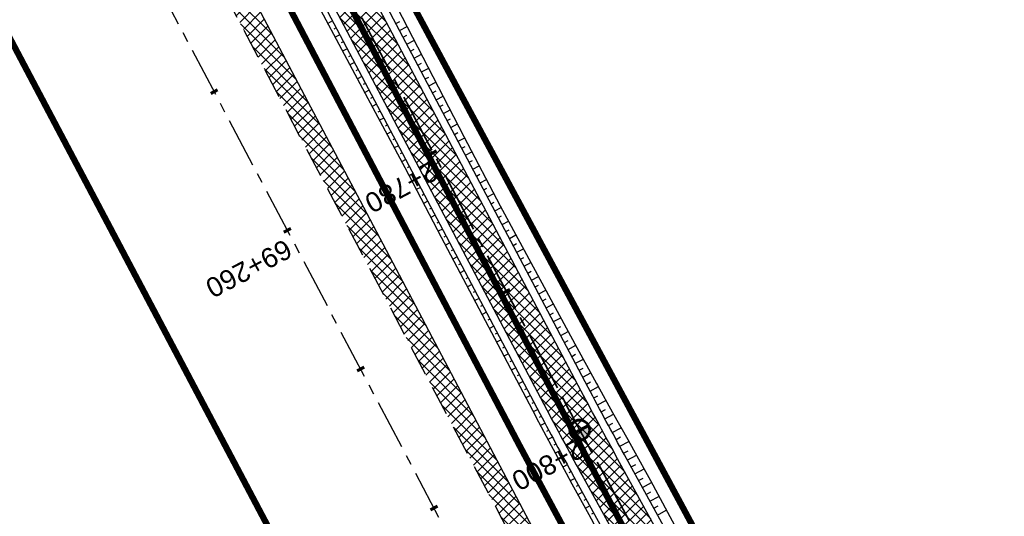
# Model space of a CAD drawing. Header units: metres. Extents: x 7529682 to 7533751, y 5721195 to 5727842.
# Tile 63 of 179: x 7530986 to 7531049, y 5725321 to 5725352. Entities that reach past the tile are written whole.
import ezdxf

# ---------------------------------------------------------------- set-up
doc = ezdxf.new("R2010")
doc.units = ezdxf.units.M
for name, pattern in [('817-dzialki-09-05-04$0$HIDDEN', [0.375, 0.25, -0.125]), ('ACAD_ISO05W100', [33, 24, -3, 0, -3, 0, -3]), ('CENTER', [50.8, 31.75, -6.35, 6.35, -6.35]), ('CENTER2', [28.575, 19.05, -3.175, 3.175, -3.175]), ('HIDDEN', [9.525, 6.35, -3.175])]:
    doc.linetypes.add(name, pattern=pattern)
for name, color, linetype in [('C-DROGI-SYTUACJA', 7, 'Continuous'), ('C-DROGI-SYTUACJA-ETYKIETY', 7, 'Continuous'), ('D-hatch-pobocza', 131, 'Continuous'), ('D-pobocza', 60, 'Continuous'), ('D-rowy', 160, 'Continuous'), ('D-skarpa', 2, 'Continuous'), ('D-skarpa-kreskowanie', 2, 'Continuous')]:
    doc.layers.add(name, color=color, linetype=linetype)
for name, color, linetype, lineweight, true_color in [('D-ewidencja-numery', 7, 'Continuous', 50, 0x40ff00), ('D-hatch-ciag-pieszo-rowerowy', 7, 'Continuous', 13, 0xff9f80), ('D-LR-etap-III', 7, '817-dzialki-09-05-04$0$HIDDEN', 50, 0x00008f)]:
    doc.layers.add(name, color=color, linetype=linetype, lineweight=lineweight, true_color=true_color)
for name, color, linetype, lineweight in [('D-krawędzie', 3, 'Continuous', 30), ('D-obrzeża', 2, 'Continuous', 30), ('D-oś', 10, 'CENTER', 30), ('D-pas-drogowy', 7, 'ACAD_ISO05W100', 50)]:
    doc.layers.add(name, color=color, linetype=linetype, lineweight=lineweight)
doc.layers.add('poprzeczki', color=7, linetype='Continuous', true_color=0x0000c7)
doc.styles.get("Standard").update_dxf_attribs({"font": 'arial.ttf'})
pattern_1 = [(45, (0, 0), (-0.33675960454, 0.33675960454), []), (135, (0, 0), (-0.33675960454, -0.33675960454), [])]

# ---------------------------------------------------------------- blocks, each defined once
blk = doc.blocks.new('AeccTickLine')
at = {"color": 0, "linetype": 'ByBlock', "lineweight": -2}
blk.add_line((0, 1), (0, -1), dxfattribs=at)
blk = doc.blocks.new('kilometraz')
at = {"linetype": 'ByBlock', "lineweight": -2}
blk.add_hatch(color=0, dxfattribs=at).paths.add_polyline_path([(0, -0.28125, 0.41421356), (0.28125, 0, 0.41421356), (0, 0.28125)])
at = {"color": 0, "linetype": 'ByBlock', "lineweight": -2}
blk.add_line((0, 0.28125), (0, -0.28125), dxfattribs=at)
blk.add_circle((0, 0), 0.28125, dxfattribs=at)

msp = doc.modelspace()

# ---------------------------------------------------------------- hatches: boundary and pattern name
at = {"layer": 'D-hatch-ciag-pieszo-rowerowy'}
h = msp.add_hatch(dxfattribs=at)
h.set_pattern_fill('ANSI37', color=256, scale=0.15, style=0)
h.set_pattern_definition(pattern_1)
h.paths.add_polyline_path([(7531004.677, 5725360.684), (7531003.472, 5725360.289), (7531020.53, 5725328.004, 0.004067), (7531022.845, 5725323.708), (7531032.808, 5725305.571, -0.004228), (7531035.213, 5725301.104), (7531043.691, 5725285.032), (7531044.822, 5725285.569), (7531036.314, 5725301.696, 0.004228), (7531033.909, 5725306.164), (7531023.945, 5725324.301, -0.004067), (7531021.63, 5725328.597)])
h.paths.add_polyline_path([(7531003.472, 5725360.289), (7531002.267, 5725359.893), (7531019.429, 5725327.411, 0.004067), (7531021.744, 5725323.115), (7531031.707, 5725304.978, -0.004228), (7531034.112, 5725300.511), (7531042.561, 5725284.496), (7531043.691, 5725285.032), (7531035.213, 5725301.104, 0.004228), (7531032.808, 5725305.571), (7531022.845, 5725323.708, -0.004067), (7531020.53, 5725328.004)])
at = {"layer": 'D-hatch-pobocza'}
h = msp.add_hatch(dxfattribs=at)
h.set_pattern_fill('ANSI37', color=256, scale=0.15, style=0)
h.set_pattern_definition(pattern_1)
h.paths.add_polyline_path([(7531057.01, 5725246.72), (7531044.19, 5725271.11), (7531030.97, 5725296.42), (7531019.37, 5725318.31), (7531007.54, 5725340.71), (7530994.47, 5725365.47), (7530982.58, 5725387.65), (7530971.81, 5725408.22), (7530959.96, 5725430.76), (7530944.54, 5725460.14), (7530935.92, 5725477.07), (7530923.1, 5725500.31), (7530908, 5725529.49), (7530889.658, 5725563.375), (7530889.586, 5725561.257), (7530918.172, 5725507.178), (7530950.163, 5725446.305), (7530993.419, 5725364.265), (7531022.766, 5725308.719), (7531053.81, 5725249.872), (7531081.166, 5725197.875), (7531103.902, 5725154.541), (7531128.123, 5725108.448), (7531149.321, 5725068.209), (7531151.44, 5725067.36), (7531152.004, 5725067.286), (7531141.2, 5725086.69), (7531129.87, 5725108.78), (7531118.46, 5725130.11), (7531107.39, 5725151.39), (7531095.36, 5725174.01), (7531083.61, 5725196.49), (7531071.56, 5725218.8)])

# ---------------------------------------------------------------- linework, layer by layer
at = {"layer": 'C-DROGI-SYTUACJA', "color": 10, "linetype": 'CENTER2', "lineweight": 35, "ltscale": 0.2}
msp.add_lwpolyline([(7530894.636, 5725580.102), (7530904.4, 5725561.506, -0.112773), (7530906.681, 5725552.894), (7530906.773, 5725550.234, 0.113466), (7530910.233, 5725537.244), (7530924.386, 5725510.469), (7530956.378, 5725449.593), (7530999.633, 5725367.556), (7531020.53, 5725328.004, 0.004067), (7531022.845, 5725323.708), (7531022.845, 5725323.708), (7531032.808, 5725305.571, -0.004228)], format="xyb", dxfattribs=at)
at = {"layer": 'D-ewidencja-numery', "color": 12, "ltscale": 15, "true_color": 0xc70000}
msp.add_lwpolyline([(7530900.952, 5725579.946), (7530904.81, 5725571.977), (7530903.682, 5725568.566), (7530908.901, 5725558.845), (7530910.252, 5725545.672), (7530912.873, 5725538.646), (7530945.278, 5725478.464), (7530959.692, 5725450.246), (7531002.827, 5725368.192), (7531044.704, 5725290.314), (7531064.099, 5725253.213), (7531083.01, 5725216.678), (7531113.013, 5725158.466), (7531137.364, 5725113.071), (7531150.831, 5725086.712), (7531159.746, 5725076.641), (7531166.31, 5725074.58), (7531172.29, 5725062.58)], dxfattribs=at)
at = {"layer": 'D-krawędzie', "linetype": 'HIDDEN', "ltscale": 0.3, "flags": 128}
msp.add_lwpolyline([(7530572.01, 5726166.06), (7530620.381, 5726072.761), (7530641.555, 5726032.008), (7530660.961, 5725995.07), (7530689.128, 5725941.54), (7530707.336, 5725907.032), (7530725.256, 5725873.093), (7530743.97, 5725837.654), (7530770.527, 5725787.119), (7530787.864, 5725754.267), (7530809.898, 5725712.542), (7530824.739, 5725684.389), (7530840.856, 5725653.693), (7530860.675, 5725616.154), (7530865.283, 5725607.394), (7530878.05, 5725583.08), (7530918.172, 5725507.178), (7530950.163, 5725446.305), (7530993.419, 5725364.265), (7531022.766, 5725308.719), (7531053.81, 5725249.872), (7531081.166, 5725197.875), (7531103.902, 5725154.541), (7531128.123, 5725108.448), (7531149.3, 5725068.25), (7531167.38, 5725033.767), (7531197.165, 5724976.988), (7531228.151, 5724918.034), (7531253.153, 5724870.491), (7531286.796, 5724806.654), (7531306.74, 5724768.665), (7531335.094, 5724714.652), (7531357.319, 5724672.439), (7531373.645, 5724641.454), (7531392.162, 5724605.999), (7531418.48, 5724555.853), (7531439.727, 5724515.582), (7531468.399, 5724461.077), (7531491.782, 5724416.528), (7531531.99, 5724339.833), (7531557.227, 5724291.659), (7531569.852, 5724267.577), (7531591.376, 5724226.548), (7531610.004, 5724191.103), (7531616.883, 5724177.999), (7531629.985, 5724153.025), (7531641.007, 5724132.022), (7531664.906, 5724087.617), (7531677.644, 5724064.786), (7531683.112, 5724054.988), (7531686.753, 5724048.18), (7531695.448, 5724031.697), (7531703.749, 5724015.917), (7531709.214, 5724005.514), (7531719.389, 5723986.147), (7531726.295, 5723973), (7531732.741, 5723960.736), (7531735.13, 5723956.19)], dxfattribs=at)
at = {"layer": 'D-LR-etap-III', "ltscale": 10, "flags": 128}
msp.add_lwpolyline([(7531750.474, 5723895.103, 0.4, 0.4, 0), (7531750.505, 5723895.13, 0.4, 0.4, 0), (7531682.71, 5724022.92, 0.4, 0.4, 0), (7531619.177, 5724147.204, 0.4, 0.4, 0), (7531592.309, 5724198.489, 0.4, 0.4, 0), (7531553.264, 5724272.919, 0.4, 0.4, 0), (7531504.02, 5724366.79, 0.4, 0.4, 0), (7531482.09, 5724407.62, 0.4, 0.4, 0), (7531412.35, 5724541.183, 0.4, 0.4, 0), (7531388.464, 5724586.93, 0.4, 0.4, 0), (7531345.12, 5724669.94, 0.4, 0.4, 0), (7531127.66, 5725081.67, 0.4, 0.4, 0), (7531059.253, 5725211.041, 0.4, 0.4, 0), (7531008.007, 5725307.954, 0.4, 0.4, 0), (7530964.182, 5725390.836, 0.4, 0.4, 0), (7530914.557, 5725484.684, 0.4, 0.4, 0), (7530865.243, 5725577.494, 0.4, 0.4, 0), (7530840.085, 5725624.059, 0.4, 0.4, 0), (7530802.56, 5725694.925, 0.4, 0.4, 0), (7530755.54, 5725787.51, 0.4, 0.4, 0), (7530708.718, 5725876.303, 0.4, 0.4, 0), (7530695.12, 5725902.09, 0.4, 0.4, 0), (7530642.914, 5726001.078, 0.4, 0.4, 0), (7530634.935, 5726016.147, 0.4, 0.4, 0), (7530610.82, 5726061.93, 0.4, 0.4, 0), (7530610.82, 5726061.93, 0.4, 0.4, 0), (7530607.21, 5726063.51, 0.4, 0.4, 0), (7530597.42, 5726080.68, 0.4, 0.4, 0), (7530591.16, 5726088.44, 0.4, 0.4, 0), (7530581.28, 5726107.21, 0.4, 0.4, 0), (7530571.29, 5726130.56, 0.4, 0.4, 0), (7530549.555, 5726171.527, 0.4, 0.4, 0), (7530531.014, 5726206.474, 0.4, 0.4, 0), (7530516.461, 5726236.017, 0.4, 0.4, 0), (7530500.799, 5726266.141, 0.4, 0.4, 0), (7530491.35, 5726283.94, 0.4, 0.4, 0), (7530482.4, 5726303.41, 0.4, 0.4, 0), (7530482.4, 5726303.41, 0.4, 0.4, 0), (7530450.41, 5726357.28, 0.4, 0.4, 0), (7530397.759, 5726458.5, 0.4, 0.4, 0), (7530334.708, 5726583.665, 0.4, 0.4, 0), (7530303.939, 5726645.168, 0.4, 0.4, 0), (7530300.51, 5726651.778, 0.4, 0.4, 0), (7530289.214, 5726671.967, 0.4, 0.4, 0), (7530281.54, 5726685.57, 0.4, 0.4, 0), (7530261.371, 5726724.163, 0.4, 0.4, 0), (7530254.03, 5726738.21, 0.4, 0.4, 0), (7530197.22, 5726845.06, 0.4, 0.4, 0), (7530194.71, 5726849.15, 0.4, 0.4, 0), (7530195.92, 5726850.75, 0.4, 0.4, 0), (7530170.547, 5726892.961, 0.4, 0.4, 0), (7530143.175, 5726945.066, 0.4, 0.4, 0), (7530105.06, 5727018.32, 0.4, 0.4, 0), (7530100.06, 5727027.16, 0.4, 0.4, 0), (7530062.319, 5727099.625, 0.4, 0.4, 0), (7530015.379, 5727189.42, 0.4, 0.4, 0), (7529983.208, 5727250.207, 0.4, 0.4, 0), (7529953.284, 5727306.747, 0.4, 0.4, 0), (7529900.671, 5727406.159, 0.4, 0.4, 0), (7529890.63, 5727425.131, 0.4, 0.4, 0), (7529875.155, 5727454.426, 0.4, 0.4, 0), (7529857.56, 5727487.787, 0.4, 0.4, 0), (7529835.194, 5727530.193, 0.4, 0.4, 0), (7529811.741, 5727574.662, 0.4, 0.4, 0), (7529792.102, 5727611.923, 0.4, 0.4, 0), (7529768.066, 5727657.47, 0.4, 0.4, 0), (7529755.211, 5727682.131, 0.4, 0.4, 0), (7529753.31, 5727681.13, 0.4, 0.4, 0), (7529739.21, 5727707.77, 0.4, 0.4, 0), (7529735.395, 5727711.252, 0.4, 0.4, 0), (7529725.42, 5727730.2, 0.4, 0.4, 0), (7529723.55, 5727729.88, 0.4, 0.4, 0), (7529695.567, 5727782.932, 0.4, 0.4, 0), (7529717.68, 5727794.024, 0.4, 0.4, 0), (7529736.275, 5727758.647, 0.4, 0.4, 0), (7529736.275, 5727758.647, 0.4, 0.4, 0), (7529744.511, 5727750.406, 0.4, 0.4, 0), (7529744.511, 5727750.406, 0.4, 0.4, 0), (7529750.283, 5727738.55, 0.4, 0.4, 0), (7529777.109, 5727687.569, 0.4, 0.4, 0), (7529796.515, 5727651.33, 0.4, 0.4, 0), (7529814.938, 5727616.793, 0.4, 0.4, 0), (7529839.007, 5727572.304, 0.4, 0.4, 0), (7529860.618, 5727532.509, 0.4, 0.4, 0), (7529882.349, 5727491.504, 0.4, 0.4, 0), (7529904.865, 5727449.096, 0.4, 0.4, 0), (7529920.747, 5727418.885, 0.4, 0.4, 0), (7529946.677, 5727368.547, 0.4, 0.4, 0), (7529972.025, 5727320.573, 0.4, 0.4, 0), (7529987.74, 5727290.153, 0.4, 0.4, 0), (7529996.497, 5727273.662, 0.4, 0.4, 0), (7530017.541, 5727234.203, 0.4, 0.4, 0), (7530033.054, 5727204.864, 0.4, 0.4, 0), (7530051.623, 5727170.223, 0.4, 0.4, 0), (7530069.277, 5727137.016, 0.4, 0.4, 0), (7530089.385, 5727097.534, 0.4, 0.4, 0), (7530109.713, 5727060.747, 0.4, 0.4, 0), (7530136.77, 5727011.64, 0.4, 0.4, 0), (7530162.447, 5726962.744, 0.4, 0.4, 0), (7530187.674, 5726916.992, 0.4, 0.4, 0), (7530207.821, 5726879.335, 0.4, 0.4, 0), (7530230.626, 5726834.519, 0.4, 0.4, 0), (7530262.288, 5726776.618, 0.4, 0.4, 0), (7530277.51, 5726760.213, 0.4, 0.4, 0), (7530286.037, 5726744.107, 0.4, 0.4, 0), (7530288.097, 5726735.884, 0.4, 0.4, 0), (7530290.394, 5726725.047, 0.4, 0.4, 0), (7530296.177, 5726713.583, 0.4, 0.4, 0), (7530302.726, 5726701.182, 0.4, 0.4, 0), (7530325.685, 5726657.466, 0.4, 0.4, 0), (7530343.244, 5726623.649, 0.4, 0.4, 0), (7530360.23, 5726591.747, 0.4, 0.4, 0), (7530383.209, 5726548.059, 0.4, 0.4, 0), (7530406.018, 5726503.606, 0.4, 0.4, 0), (7530427.465, 5726462.62, 0.4, 0.4, 0), (7530447.928, 5726424.388, 0.4, 0.4, 0), (7530471.127, 5726379.921, 0.4, 0.4, 0), (7530490.501, 5726343.033, 0.4, 0.4, 0), (7530509.499, 5726306.733, 0.4, 0.4, 0), (7530529.89, 5726267.244, 0.4, 0.4, 0), (7530543.852, 5726238.99, 0.4, 0.4, 0), (7530554.809, 5726218.944, 0.4, 0.4, 0), (7530559.027, 5726212.223, 0.4, 0.4, 0), (7530563.061, 5726206.41, 0.4, 0.4, 0), (7530566.934, 5726200.464, 0.4, 0.4, 0), (7530569.771, 5726194.902, 0.4, 0.4, 0), (7530571.473, 5726191.282, 0.4, 0.4, 0), (7530572.839, 5726188.025, 0.4, 0.4, 0), (7530575.295, 5726182.035, 0.4, 0.4, 0), (7530579.737, 5726173.306, 0.4, 0.4, 0), (7530583.3, 5726167.41, 0.4, 0.4, 0), (7530593.4, 5726163.33, 0.4, 0.4, 0), (7530598.618, 5726155.264, 0.4, 0.4, 0), (7530608.258, 5726140.497, 0.4, 0.4, 0), (7530603.27, 5726136.83, 0.4, 0.4, 0), (7530606.53, 5726131.84, 0.4, 0.4, 0), (7530604.239, 5726124.217, 0.4, 0.4, 0), (7530605.847, 5726121.63, 0.4, 0.4, 0), (7530608.972, 5726116.164, 0.4, 0.4, 0), (7530618.114, 5726097.791, 0.4, 0.4, 0), (7530651.213, 5726034.96, 0.4, 0.4, 0), (7530670.244, 5725998.611, 0.4, 0.4, 0), (7530698.075, 5725945.953, 0.4, 0.4, 0), (7530716.506, 5725911.305, 0.4, 0.4, 0), (7530735.223, 5725875.667, 0.4, 0.4, 0), (7530752.504, 5725842.155, 0.4, 0.4, 0), (7530778.311, 5725793.501, 0.4, 0.4, 0), (7530797.5, 5725756.382, 0.4, 0.4, 0), (7530812.519, 5725728.289, 0.4, 0.4, 0), (7530820.039, 5725713.16, 0.4, 0.4, 0), (7530822.422, 5725710.194, 0.4, 0.4, 0), (7530833.155, 5725688.801, 0.4, 0.4, 0), (7530849.629, 5725656.159, 0.4, 0.4, 0), (7530867.983, 5725621.964, 0.4, 0.4, 0), (7530872.63, 5725612.888, 0.4, 0.4, 0), (7530880.354, 5725597.595, 0.4, 0.4, 0), (7530883.839, 5725593.389, 0.4, 0.4, 0), (7530891.782, 5725587.763, 0.4, 0.4, 0), (7530895.039, 5725584.281, 0.4, 0.4, 0), (7530897.034, 5725580.941, 0.4, 0.4, 0), (7530900.952, 5725579.946, 0.4, 0.4, 0), (7530904.81, 5725571.977, 0.4, 0.4, 0), (7530903.682, 5725568.566, 0.4, 0.4, 0), (7530908.901, 5725558.845, 0.4, 0.4, 0), (7530910.252, 5725545.672, 0.4, 0.4, 0), (7530912.873, 5725538.646, 0.4, 0.4, 0), (7530945.278, 5725478.464, 0.4, 0.4, 0), (7530959.692, 5725450.246, 0.4, 0.4, 0), (7531002.827, 5725368.192, 0.4, 0.4, 0), (7531044.704, 5725290.314, 0.4, 0.4, 0), (7531064.099, 5725253.213, 0.4, 0.4, 0), (7531083.01, 5725216.678, 0.4, 0.4, 0), (7531113.013, 5725158.466, 0.4, 0.4, 0), (7531137.364, 5725113.071, 0.4, 0.4, 0), (7531150.831, 5725086.712, 0.4, 0.4, 0), (7531159.746, 5725076.641, 0.4, 0.4, 0), (7531166.31, 5725074.58, 0.4, 0.4, 0), (7531172.29, 5725062.58, 0.4, 0.4, 0), (7531170.59, 5725055.606, 0.4, 0.4, 0), (7531173.733, 5725044.081, 0.4, 0.4, 0), (7531215.342, 5724964.86, 0.4, 0.4, 0), (7531238.054, 5724921.685, 0.4, 0.4, 0), (7531262.39, 5724875.283, 0.4, 0.4, 0), (7531295.587, 5724811.266, 0.4, 0.4, 0), (7531348.488, 5724712.363, 0.4, 0.4, 0), (7531363.741, 5724682.684, 0.4, 0.4, 0), (7531366.987, 5724675.865, 0.4, 0.4, 0), (7531382.541, 5724646.111, 0.4, 0.4, 0), (7531401.299, 5724610.875, 0.4, 0.4, 0), (7531428.965, 5724558.862, 0.4, 0.4, 0), (7531449.111, 5724520.398, 0.4, 0.4, 0), (7531477.293, 5724465.831, 0.4, 0.4, 0), (7531500.996, 5724421.113, 0.4, 0.4, 0), (7531512.122, 5724400.549, 0.4, 0.4, 0), (7531513.782, 5724396.757, 0.4, 0.4, 0), (7531526.32, 5724379.39, 0.4, 0.4, 0), (7531566.784, 5724302.736, 0.4, 0.4, 0), (7531612.277, 5724225.61, 0.4, 0.4, 0), (7531620.493, 5724210.548, 0.4, 0.4, 0), (7531631.578, 5724196.258, 0.4, 0.4, 0), (7531653.484, 5724152.434, 0.4, 0.4, 0), (7531661.151, 5724128.494, 0.4, 0.4, 0), (7531673.881, 5724101.186, 0.4, 0.4, 0), (7531684.691, 5724081.184, 0.4, 0.4, 0), (7531699.212, 5724051.17, 0.4, 0.4, 0), (7531704.034, 5724040.584, 0.4, 0.4, 0), (7531704.034, 5724040.584, 0.4, 0.4, 0), (7531703.913, 5724037.17, 0.4, 0.4, 0), (7531736.42, 5723969.232, 0.4, 0.4, 0), (7531738.285, 5723967.699, 0.4, 0.4, 0), (7531742.181, 5723962.346, 0.4, 0.4, 0), (7531744.286, 5723958.616, 0.4, 0.4, 0), (7531755.393, 5723944.193, 0.4, 0.4, 0), (7531758.69, 5723936.76, 0.4, 0.4, 0), (7531780.08, 5723929.25, 0.4, 0.4, 0), (7531792.612, 5723906.338, 0.4, 0.4, 0), (7531792.612, 5723906.338, 0.4, 0.4, 0), (7531756.962, 5723883.055, 0.4, 0.4, 0), (7531750.46, 5723895.13, 0.4, 0.4, 0), (7531750.46, 5723895.13, 0, 0, 0)], format="xyseb", dxfattribs=at)
at = {"layer": 'D-obrzeża'}
for points in [[(7531033.909, 5725306.164), (7531023.945, 5725324.301, -0.004067), (7531021.63, 5725328.597), (7531000.738, 5725368.139), (7530957.484, 5725450.176), (7530925.491, 5725511.052), (7530911.472, 5725537.574, -0.113466), (7530908.012, 5725550.564), (7530907.843, 5725555.506, 0.112773), (7530906.702, 5725559.812), (7530903.597, 5725565.724, -0.119345), (7530903.024, 5725568.007), (7530902.99, 5725572.112)], [(7530898.537, 5725569.984), (7530903.161, 5725561.178, -0.112773), (7530905.442, 5725552.566), (7530905.533, 5725549.904, 0.113466), (7530908.993, 5725536.913), (7530923.28, 5725509.886), (7530955.272, 5725449.011), (7530998.527, 5725366.973), (7531019.429, 5725327.411, 0.004067), (7531021.744, 5725323.115), (7531031.707, 5725304.978, -0.004228)]]:
    msp.add_lwpolyline(points, format="xyb", dxfattribs=at)
at = {"layer": 'D-oś', "ltscale": 0.1}
msp.add_lwpolyline([(7531164.28, 5725032.142), (7531146.202, 5725066.622), (7531125.026, 5725106.818), (7531100.803, 5725152.914), (7531078.067, 5725196.247), (7531050.713, 5725248.241), (7531019.672, 5725307.084), (7530990.323, 5725362.632), (7530947.066, 5725444.675), (7530915.075, 5725505.546), (7530874.954, 5725581.449)], dxfattribs=at)
at = {"layer": 'D-pas-drogowy', "ltscale": 0.2, "flags": 128}
msp.add_lwpolyline([(7531633.019, 5724182.834, 0.4, 0.4, 0), (7531617.559, 5724211.608, 0.4, 0.4, 0), (7531566.784, 5724302.736, 0.4, 0.4, 0), (7531538.419, 5724356.47, 0.4, 0.4, 0), (7531526.32, 5724379.39, 0.4, 0.4, 0), (7531516.102, 5724393.607, 0.4, 0.4, 0.001485), (7531513.78, 5724396.838, 0.4, 0.4, 0), (7531501.87, 5724413.41, 0.4, 0.4, 0), (7531474.926, 5724464.508, 0.4, 0.4, 0), (7531446.2, 5724518.992, 0.4, 0.4, 0), (7531424.962, 5724559.262, 0.4, 0.4, 0), (7531398.444, 5724609.566, 0.4, 0.4, 0), (7531379.647, 5724645.216, 0.4, 0.4, 0), (7531365.23, 5724672.56, 0.4, 0.4, 0), (7531341.306, 5724717.915, 0.4, 0.4, 0), (7531312.9, 5724771.789, 0.4, 0.4, 0), (7531292.591, 5724810.307, 0.4, 0.4, 0), (7531259.392, 5724873.271, 0.4, 0.4, 0), (7531233.74, 5724921.923, 0.4, 0.4, 0), (7531203.073, 5724980.092, 0.4, 0.4, 0), (7531173.471, 5725036.225, 0.4, 0.4, 0), (7531168.27, 5725046.09, 0.4, 0.4, 0), (7531172.29, 5725062.58, 0.4, 0.4, 0), (7531166.31, 5725074.58, 0.4, 0.4, 0), (7531150.32, 5725079.6, 0.4, 0.4, 0), (7531141.5, 5725096.43, 0.4, 0.4, 0), (7531109.312, 5725157.814, 0.4, 0.4, 0), (7531086.641, 5725201.048, 0.4, 0.4, 0), (7531059.198, 5725253.384, 0.4, 0.4, 0), (7531028.207, 5725312.489, 0.4, 0.4, 0), (7530999.105, 5725367.99, 0.4, 0.4, 0), (7530956.248, 5725449.725, 0.4, 0.4, 0), (7530924.398, 5725510.464, 0.4, 0.4, 0), (7530897.51, 5725561.74, 0.4, 0.4, 0), (7530894.46, 5725566.14, 0.4, 0.4, 0), (7530892.16, 5725570.49, 0.4, 0.4, 0), (7530869.363, 5725613.307, 0.4, 0.4, 0), (7530861.694, 5725627.705, 0.4, 0.4, 0), (7530852.74, 5725644.52, 0.4, 0.4, 0), (7530831.51, 5725684.2, 0.4, 0.4, 0), (7530811.13, 5725722.52, 0.4, 0.4, 0), (7530792.348, 5725757.941, 0.4, 0.4, 0), (7530768.03, 5725803.8, 0.4, 0.4, 0), (7530748.769, 5725840.179, 0.4, 0.4, 0), (7530727.7, 5725879.97, 0.4, 0.4, 0), (7530712.098, 5725909.545, 0.4, 0.4, 0), (7530693.644, 5725944.645, 0.4, 0.4, 0), (7530665.702, 5725997.539, 0.4, 0.4, 0), (7530641.76, 5726042.88, 0.4, 0.4, 0), (7530616.5, 5726091.48, 0.4, 0.4, 0), (7530604.628, 5726114.32, 0.4, 0.4, -0.007763), (7530602.5, 5726118.43, 0.4, 0.4, 0), (7530603.992, 5726123.395, 0.4, 0.4, 0), (7530606.53, 5726131.84, 0.4, 0.4, 0), (7530603.27, 5726136.83, 0.4, 0.4, 0), (7530593.776, 5726151.369, 0.4, 0.4, 0), (7530590.203, 5726156.84, 0.4, 0.4, 0), (7530583.3, 5726167.41, 0.4, 0.4, 0), (7530580.578, 5726170.428, 0.4, 0.4, 0), (7530575.85, 5726175.67, 0.4, 0.4, 0), (7530569.01, 5726186.66, 0.4, 0.4, 0), (7530562.555, 5726199.189, 0.4, 0.4, 0), (7530555.67, 5726211.39, 0.4, 0.4, 0), (7530548.29, 5726224.23, 0.4, 0.4, 0), (7530540.58, 5726237.71, 0.4, 0.4, 0), (7530532.68, 5726252.65, 0.4, 0.4, 0), (7530524.06, 5726269.35, 0.4, 0.4, 0), (7530502.82, 5726309.91, 0.4, 0.4, 0), (7530488.83, 5726336.63, 0.4, 0.4, 0), (7530466.03, 5726380.16, 0.4, 0.4, 0), (7530438.47, 5726432.77, 0.4, 0.4, 0), (7530424.53, 5726459.09, 0.4, 0.4, 0), (7530401.63, 5726502.97, 0.4, 0.4, 0), (7530383.38, 5726538.06, 0.4, 0.4, 0), (7530353.97, 5726593.52, 0.4, 0.4, 0), (7530338.47, 5726622.74, 0.4, 0.4, 0), (7530322.01, 5726653.88, 0.4, 0.4, 0), (7530297.54, 5726700.33, 0.4, 0.4, 0), (7530287.38, 5726719.6, 0.4, 0.4, 0), (7530285.95, 5726722.316, 0.4, 0.4, 0), (7530280.26, 5726733.12, 0.4, 0.4, 0), (7530266.73, 5726758.74, 0.4, 0.4, 0), (7530260.42, 5726770.47, 0.4, 0.4, 0), (7530253.25, 5726783.82, 0.4, 0.4, 0), (7530244.95, 5726799.33, 0.4, 0.4, 0), (7530239.39, 5726808.49, 0.4, 0.4, 0), (7530238.29, 5726807.9, 0.4, 0.4, 0), (7530218.11, 5726850.67, 0.4, 0.4, 0), (7530175.907, 5726928.168, 0.4, 0.4, 0), (7530096.68, 5727076.15, 0.4, 0.4, 0), (7530094.68, 5727079.89, 0.4, 0.4, 0), (7530064.597, 5727135.523, 0.4, 0.4, 0), (7530046.731, 5727168.892, 0.4, 0.4, 0), (7530025.803, 5727208.461, 0.4, 0.4, 0), (7530012.847, 5727232.979, 0.4, 0.4, 0), (7529994.15, 5727268.45, 0.4, 0.4, 0), (7529981.671, 5727291.93, 0.4, 0.4, 0), (7529949.89, 5727351.73, 0.4, 0.4, 0), (7529924.75, 5727399.03, 0.4, 0.4, 0), (7529915.516, 5727417.1, 0.4, 0.4, 0), (7529885.83, 5727475.19, 0.4, 0.4, 0), (7529862.56, 5727519.97, 0.4, 0.4, 0), (7529852.985, 5727538.191, 0.4, 0.4, 0), (7529836.513, 5727569.511, 0.4, 0.4, 0), (7529815.369, 5727609.141, 0.4, 0.4, 0), (7529792.795, 5727651.247, 0.4, 0.4, 0), (7529774.199, 5727685.858, 0.4, 0.4, 0), (7529746.966, 5727736.059, 0.4, 0.4, 0), (7529733.92, 5727757.62, 0.4, 0.4, 0), (7529708.607, 5727806.389, 0.4, 0.4, 0), (7529688.492, 5727796.345, 0.4, 0.4, 0), (7529723.55, 5727729.88, 0.4, 0.4, 0), (7529725.42, 5727730.2, 0.4, 0.4, 0), (7529735.38, 5727711.28, 0.4, 0.4, 0), (7529739.21, 5727707.77, 0.4, 0.4, 0), (7529753.31, 5727681.13, 0.4, 0.4, 0), (7529755.178, 5727682.114, 0.4, 0.4, 0), (7529792.102, 5727611.923, 0.4, 0.4, 0), (7529811.741, 5727574.662, 0.4, 0.4, 0), (7529835.194, 5727530.193, 0.4, 0.4, 0), (7529857.56, 5727487.787, 0.4, 0.4, 0), (7529875.155, 5727454.426, 0.4, 0.4, 0), (7529890.63, 5727425.131, 0.4, 0.4, 0), (7529900.671, 5727406.159, 0.4, 0.4, 0), (7529953.284, 5727306.747, 0.4, 0.4, 0), (7529983.208, 5727250.207, 0.4, 0.4, 0), (7530015.379, 5727189.42, 0.4, 0.4, 0), (7530062.319, 5727099.625, 0.4, 0.4, 0), (7530100.06, 5727027.16, 0.4, 0.4, 0), (7530105.06, 5727018.32, 0.4, 0.4, 0), (7530143.175, 5726945.066, 0.4, 0.4, 0), (7530170.547, 5726892.961, 0.4, 0.4, 0), (7530195.92, 5726850.75, 0.4, 0.4, 0), (7530194.71, 5726849.15, 0.4, 0.4, 0), (7530197.22, 5726845.06, 0.4, 0.4, 0), (7530254.03, 5726738.21, 0.4, 0.4, 0), (7530261.371, 5726724.163, 0.4, 0.4, 0), (7530281.54, 5726685.57, 0.4, 0.4, 0), (7530289.214, 5726671.967, 0.4, 0.4, 0), (7530300.51, 5726651.778, 0.4, 0.4, 0), (7530303.939, 5726645.168, 0.4, 0.4, 0), (7530334.708, 5726583.665, 0.4, 0.4, 0), (7530397.759, 5726458.5, 0.4, 0.4, 0), (7530450.41, 5726357.28, 0.4, 0.4, 0), (7530482.4, 5726303.41, 0.4, 0.4, 0), (7530483.688, 5726301.003, 0.4, 0.4, 0), (7530491.35, 5726283.94, 0.4, 0.4, 0), (7530512.67, 5726243.78, 0.4, 0.4, 0), (7530529.43, 5726209.46, 0.4, 0.4, 0), (7530571.29, 5726130.56, 0.4, 0.4, 0), (7530581.28, 5726107.21, 0.4, 0.4, 0), (7530591.16, 5726088.44, 0.4, 0.4, 0), (7530597.42, 5726080.68, 0.4, 0.4, 0), (7530607.21, 5726063.51, 0.4, 0.4, 0), (7530610.82, 5726061.93, 0.4, 0.4, 0), (7530634.935, 5726016.147, 0.4, 0.4, 0), (7530642.914, 5726001.078, 0.4, 0.4, 0), (7530695.12, 5725902.09, 0.4, 0.4, 0), (7530708.718, 5725876.303, 0.4, 0.4, 0), (7530755.54, 5725787.51, 0.4, 0.4, 0), (7530802.56, 5725694.925, 0.4, 0.4, 0), (7530840.085, 5725624.059, 0.4, 0.4, 0), (7530865.243, 5725577.494, 0.4, 0.4, 0), (7530914.557, 5725484.684, 0.4, 0.4, 0), (7530964.182, 5725390.836, 0.4, 0.4, 0), (7531008.007, 5725307.954, 0.4, 0.4, 0), (7531059.253, 5725211.041, 0.4, 0.4, 0), (7531127.66, 5725081.67, 0.4, 0.4, 0), (7531345.12, 5724669.94, 0.4, 0.4, 0), (7531388.464, 5724586.93, 0.4, 0.4, 0), (7531412.35, 5724541.183, 0.4, 0.4, 0), (7531482.09, 5724407.62, 0.4, 0.4, 0), (7531504.02, 5724366.79, 0.4, 0.4, 0), (7531519.374, 5724337.52, 0.4, 0.4, 0), (7531563.749, 5724252.932, 0.4, 0.4, 0), (7531602.175, 5724179.681, 0.4, 0.4, 0), (7531619.177, 5724147.204, 0.4, 0.4, 0), (7531625.038, 5724135.635, 0.4, 0.4, 0), (7531656.796, 5724073.316, 0.4, 0.4, 0), (7531675.12, 5724037.36, 0.4, 0.4, 0), (7531682.71, 5724022.92, 0.4, 0.4, 0), (7531705.565, 5723979.811, 0.4, 0.4, 0), (7531736.606, 5723921.262, 0.4, 0.4, 0), (7531750.46, 5723895.13, 0.4, 0.4, 0), (7531740.77, 5723886.56, 0.4, 0.4, 0), (7531732.86, 5723885, 0.4, 0.4, 0), (7531722.18, 5723887.77, 0.4, 0.4, 0), (7531729.87, 5723862.17, 0.4, 0.4, 0), (7531742.92, 5723861.93, 0.4, 0.4, 0), (7531763.71, 5723859.52, 0.4, 0.4, 0), (7531768.42, 5723854.12, 0.4, 0.4, 0), (7531787.42, 5723817.97, 0.4, 0.4, 0), (7531795.57, 5723809.82, 0.4, 0.4, 0), (7531816.347, 5723819.85, 0.4, 0.4, 0), (7531816.347, 5723819.85, 0.4, 0.4, 0), (7531805.06, 5723843.23, 0.4, 0.4, 0), (7531803.61, 5723886.23, 0.4, 0.4, 0), (7531803.61, 5723886.23, 0.4, 0.4, 0), (7531780.08, 5723929.25, 0.4, 0.4, 0), (7531758.69, 5723936.76, 0.4, 0.4, 0), (7531749.359, 5723946.412, 0.4, 0.4, 0), (7531742.71, 5723953.29, 0.4, 0.4, 0), (7531735.177, 5723967.878, 0.4, 0.4, 0), (7531722.37, 5723992.68, 0.4, 0.4, 0), (7531705.042, 5724030.886, 0.4, 0.4, 0), (7531699.47, 5724043.17, 0.4, 0.4, 0), (7531692.69, 5724058.11, 0.4, 0.4, 0), (7531679.672, 5724084.017, 0.4, 0.4, 0), (7531674.55, 5724094.21, 0.4, 0.4, 0), (7531666.633, 5724114.003, 0.4, 0.4, 0), (7531649, 5724153.82, 0.4, 0.4, 0), (7531641.49, 5724149.34, 0.4, 0.4, 0), (7531626.04, 5724179.34, 0.4, 0.4, 0), (7531633.03, 5724182.84, 0, 0, 0)], format="xyseb", dxfattribs=at)
at = {"layer": 'D-pobocza'}
for points in [[(7530898.085, 5725569.768), (7530902.718, 5725560.945, -0.112773), (7530904.942, 5725552.549), (7530905.038, 5725549.771, 0.113466), (7530908.497, 5725536.781), (7530922.837, 5725509.653), (7530954.83, 5725448.778), (7530998.085, 5725366.74), (7531018.989, 5725327.174, 0.004067), (7531021.304, 5725322.878), (7531031.267, 5725304.741, -0.004228)], [(7531034.349, 5725306.401), (7531024.385, 5725324.538, -0.004067), (7531022.07, 5725328.834), (7531001.18, 5725368.373), (7530957.927, 5725450.408), (7530925.934, 5725511.285), (7530911.968, 5725537.706, -0.113466), (7530908.508, 5725550.696), (7530908.342, 5725555.523, 0.112773), (7530907.145, 5725560.044), (7530903.027, 5725567.886)]]:
    msp.add_lwpolyline(points, format="xyb", dxfattribs=at)
msp.add_lwpolyline([(7531149.321, 5725068.209), (7531151.44, 5725067.36), (7531152.004, 5725067.286), (7531141.2, 5725086.69), (7531129.87, 5725108.78), (7531118.46, 5725130.11), (7531107.39, 5725151.39), (7531095.36, 5725174.01), (7531083.61, 5725196.49), (7531071.56, 5725218.8), (7531057.01, 5725246.72), (7531044.19, 5725271.11), (7531030.97, 5725296.42), (7531019.37, 5725318.31), (7531007.54, 5725340.71), (7530994.47, 5725365.47), (7530982.58, 5725387.65), (7530971.81, 5725408.22), (7530959.96, 5725430.76), (7530944.54, 5725460.14), (7530935.92, 5725477.07), (7530923.1, 5725500.31), (7530908, 5725529.49), (7530889.658, 5725563.375)], dxfattribs=at)
at = {"layer": 'D-rowy', "linetype": 'HIDDEN', "ltscale": 0.1, "const_width": 0.4, "flags": 128}
msp.add_lwpolyline([(7531149.9, 5725074.79), (7531149.9, 5725074.79), (7531138.641, 5725096.214), (7531118.877, 5725133.871), (7531109.577, 5725151.722), (7531096.948, 5725175.106), (7531083.449, 5725201.131), (7531075.375, 5725216.126), (7531058.983, 5725247.129), (7531038.532, 5725286.309), (7531017.626, 5725325.254), (7530968.704, 5725418.289), (7530946.218, 5725461.539)], dxfattribs=at)
at = {"layer": 'D-skarpa', "linetype": 'Continuous'}
for points in [[(7530988.595, 5725393.547), (7530993.254, 5725384.699), (7530995.568, 5725380.267), (7531001.728, 5725368.661), (7531002.601, 5725367.02), (7531004.948, 5725362.605), (7531007.259, 5725358.171), (7531009.555, 5725353.729), (7531014.144, 5725344.844), (7531016.459, 5725340.412), (7531018.84, 5725336.015), (7531021.226, 5725331.621), (7531022.604, 5725329.1), (7531022.665, 5725328.989), (7531023.624, 5725327.252), (7531024.594, 5725325.521), (7531024.962, 5725324.871), (7531026.042, 5725322.9), (7531028.348, 5725318.588)], [(7530986.817, 5725386.958), (7530989.166, 5725382.544), (7530996.173, 5725369.281), (7530997.638, 5725366.505), (7530998.504, 5725364.855), (7531000.926, 5725360.48), (7531003.308, 5725356.084), (7531008.015, 5725347.261), (7531010.371, 5725342.85), (7531012.699, 5725338.426), (7531018.697, 5725327.036), (7531018.757, 5725326.922), (7531019.701, 5725325.144), (7531020.657, 5725323.371), (7531021.02, 5725322.706), (7531022.098, 5725320.734), (7531024.422, 5725316.431)]]:
    msp.add_lwpolyline(points, dxfattribs=at)
at = {"layer": 'D-skarpa-kreskowanie', "linetype": 'Continuous'}
for p, q in [((7531005.766, 5725352.202, 107.827), (7531005.464, 5725352.042, 107.599)), ((7531009.808, 5725352.044, 107.963), (7531010.05, 5725352.172, 107.78)), ((7531005.999, 5725351.76, 107.828), (7531005.849, 5725351.681, 107.715)), ((7531010.041, 5725351.602, 107.965), (7531010.522, 5725351.856, 107.602)), ((7531006.233, 5725351.318, 107.83), (7531005.935, 5725351.16, 107.605)), ((7531006.467, 5725350.876, 107.831), (7531006.318, 5725350.797, 107.72)), ((7531010.275, 5725351.16, 107.966), (7531010.513, 5725351.286, 107.786)), ((7531010.508, 5725350.718, 107.968), (7531010.981, 5725350.968, 107.611)), ((7531006.7, 5725350.433, 107.833), (7531006.405, 5725350.278, 107.611)), ((7531010.742, 5725350.276, 107.969), (7531010.976, 5725350.4, 107.793)), ((7531006.934, 5725349.991, 107.835), (7531006.787, 5725349.914, 107.724)), ((7531007.167, 5725349.549, 107.836), (7531006.876, 5725349.396, 107.617)), ((7531010.975, 5725349.834, 107.971), (7531011.44, 5725350.079, 107.621)), ((7531011.209, 5725349.392, 107.973), (7531011.439, 5725349.513, 107.799)), ((7531007.401, 5725349.107, 107.838), (7531007.256, 5725349.031, 107.729)), ((7531011.443, 5725348.95, 107.974), (7531011.899, 5725349.191, 107.63)), ((7531007.634, 5725348.665, 107.839), (7531007.347, 5725348.513, 107.622)), ((7531007.868, 5725348.223, 107.841), (7531007.725, 5725348.148, 107.733)), ((7531011.676, 5725348.507, 107.976), (7531011.902, 5725348.627, 107.805)), ((7531011.91, 5725348.065, 107.977), (7531012.358, 5725348.302, 107.64)), ((7531008.102, 5725347.781, 107.842), (7531007.818, 5725347.631, 107.628)), ((7531012.143, 5725347.623, 107.979), (7531012.365, 5725347.741, 107.812)), ((7531008.335, 5725347.339, 107.844), (7531008.194, 5725347.264, 107.738)), ((7531012.377, 5725347.181, 107.98), (7531012.817, 5725347.414, 107.649)), ((7531008.569, 5725346.897, 107.846), (7531008.289, 5725346.749, 107.634)), ((7531008.802, 5725346.455, 107.847), (7531008.663, 5725346.381, 107.742)), ((7531012.611, 5725346.739, 107.982), (7531012.828, 5725346.854, 107.818)), ((7531012.844, 5725346.297, 107.984), (7531013.275, 5725346.525, 107.658)), ((7531009.036, 5725346.013, 107.849), (7531008.76, 5725345.867, 107.641)), ((7531013.078, 5725345.855, 107.985), (7531013.291, 5725345.968, 107.824)), ((7531009.269, 5725345.571, 107.85), (7531009.132, 5725345.498, 107.747)), ((7531009.503, 5725345.128, 107.852), (7531009.231, 5725344.985, 107.647)), ((7531013.311, 5725345.413, 107.987), (7531013.734, 5725345.636, 107.668)), ((7531013.545, 5725344.971, 107.988), (7531013.754, 5725345.081, 107.83)), ((7531009.737, 5725344.686, 107.854), (7531009.602, 5725344.615, 107.752)), ((7531013.778, 5725344.529, 107.99), (7531014.194, 5725344.748, 107.677)), ((7531009.97, 5725344.244, 107.855), (7531009.702, 5725344.103, 107.653)), ((7531010.204, 5725343.802, 107.857), (7531010.071, 5725343.732, 107.756)), ((7531014.012, 5725344.087, 107.992), (7531014.219, 5725344.196, 107.836)), ((7531014.246, 5725343.645, 107.993), (7531014.657, 5725343.862, 107.683)), ((7531010.437, 5725343.36, 107.858), (7531010.173, 5725343.221, 107.659)), ((7531014.479, 5725343.202, 107.995), (7531014.684, 5725343.31, 107.84)), ((7531010.671, 5725342.918, 107.86), (7531010.54, 5725342.849, 107.761)), ((7531014.713, 5725342.76, 107.996), (7531015.12, 5725342.975, 107.689)), ((7531010.904, 5725342.476, 107.861), (7531010.641, 5725342.337, 107.663)), ((7531011.138, 5725342.034, 107.863), (7531011.006, 5725341.964, 107.764)), ((7531014.946, 5725342.318, 107.998), (7531015.149, 5725342.425, 107.845)), ((7531015.18, 5725341.876, 107.999), (7531015.583, 5725342.089, 107.696)), ((7531011.372, 5725341.592, 107.865), (7531011.107, 5725341.452, 107.665)), ((7531015.413, 5725341.434, 108.001), (7531015.614, 5725341.54, 107.85)), ((7531011.605, 5725341.15, 107.866), (7531011.473, 5725341.08, 107.766)), ((7531011.839, 5725340.708, 107.868), (7531011.573, 5725340.567, 107.667)), ((7531015.647, 5725340.992, 108.003), (7531016.046, 5725341.203, 107.702)), ((7531012.072, 5725340.265, 107.869), (7531011.939, 5725340.195, 107.769)), ((7531015.881, 5725340.55, 108.004), (7531016.079, 5725340.655, 107.855)), ((7531016.114, 5725340.108, 108.006), (7531016.51, 5725340.317, 107.707)), ((7531012.306, 5725339.823, 107.871), (7531012.038, 5725339.682, 107.669)), ((7531016.348, 5725339.666, 108.007), (7531016.548, 5725339.771, 107.856)), ((7531016.581, 5725339.224, 108.009), (7531016.986, 5725339.438, 107.704)), ((7531012.54, 5725339.381, 107.872), (7531012.405, 5725339.31, 107.771)), ((7531012.773, 5725338.939, 107.874), (7531012.504, 5725338.797, 107.671)), ((7531016.815, 5725338.782, 108.01), (7531017.02, 5725338.89, 107.856)), ((7531013.007, 5725338.497, 107.876), (7531012.872, 5725338.426, 107.774)), ((7531017.048, 5725338.339, 108.012), (7531017.462, 5725338.558, 107.7)), ((7531013.24, 5725338.055, 107.877), (7531012.97, 5725337.912, 107.673)), ((7531013.474, 5725337.613, 107.879), (7531013.338, 5725337.541, 107.777)), ((7531017.282, 5725337.897, 108.014), (7531017.491, 5725338.008, 107.856)), ((7531017.516, 5725337.455, 108.015), (7531017.939, 5725337.679, 107.696)), ((7531013.707, 5725337.171, 107.88), (7531013.436, 5725337.027, 107.676)), ((7531017.749, 5725337.013, 108.017), (7531017.963, 5725337.126, 107.856)), ((7531013.941, 5725336.729, 107.882), (7531013.805, 5725336.657, 107.779)), ((7531014.175, 5725336.287, 107.884), (7531013.902, 5725336.142, 107.678)), ((7531017.983, 5725336.571, 108.018), (7531018.415, 5725336.799, 107.693)), ((7531014.408, 5725335.845, 107.885), (7531014.271, 5725335.772, 107.782)), ((7531018.216, 5725336.129, 108.02), (7531018.435, 5725336.244, 107.855)), ((7531018.45, 5725335.687, 108.022), (7531018.891, 5725335.92, 107.689)), ((7531014.642, 5725335.402, 107.887), (7531014.368, 5725335.258, 107.68)), ((7531018.683, 5725335.245, 108.023), (7531018.907, 5725335.363, 107.855)), ((7531018.917, 5725334.803, 108.025), (7531019.368, 5725335.041, 107.684)), ((7531014.875, 5725334.96, 107.888), (7531014.738, 5725334.888, 107.785)), ((7531015.109, 5725334.518, 107.89), (7531014.833, 5725334.373, 107.682)), ((7531019.151, 5725334.361, 108.026), (7531019.379, 5725334.481, 107.854)), ((7531015.342, 5725334.076, 107.891), (7531015.204, 5725334.003, 107.787)), ((7531019.384, 5725333.919, 108.028), (7531019.846, 5725334.162, 107.68)), ((7531015.576, 5725333.634, 107.893), (7531015.299, 5725333.488, 107.684)), ((7531015.81, 5725333.192, 107.895), (7531015.671, 5725333.119, 107.79)), ((7531019.618, 5725333.476, 108.029), (7531019.851, 5725333.6, 107.854)), ((7531019.851, 5725333.034, 108.031), (7531020.323, 5725333.284, 107.675)), ((7531016.043, 5725332.75, 107.896), (7531015.765, 5725332.603, 107.687)), ((7531020.085, 5725332.592, 108.033), (7531020.323, 5725332.718, 107.853)), ((7531016.277, 5725332.308, 107.898), (7531016.138, 5725332.234, 107.793)), ((7531020.319, 5725332.15, 108.034), (7531020.8, 5725332.405, 107.671)), ((7531016.51, 5725331.866, 107.899), (7531016.231, 5725331.718, 107.689)), ((7531016.744, 5725331.424, 107.901), (7531016.604, 5725331.35, 107.795)), ((7531020.552, 5725331.708, 108.036), (7531020.795, 5725331.837, 107.852)), ((7531020.786, 5725331.266, 108.037), (7531021.278, 5725331.526, 107.666)), ((7531016.977, 5725330.982, 107.902), (7531016.697, 5725330.833, 107.691)), ((7531021.019, 5725330.824, 108.039), (7531021.268, 5725330.956, 107.851)), ((7531021.253, 5725330.382, 108.04), (7531021.758, 5725330.649, 107.66)), ((7531017.211, 5725330.54, 107.904), (7531017.071, 5725330.465, 107.798)), ((7531017.445, 5725330.097, 107.906), (7531017.163, 5725329.949, 107.693)), ((7531021.486, 5725329.94, 108.042), (7531021.742, 5725330.075, 107.849)), ((7531017.678, 5725329.655, 107.907), (7531017.537, 5725329.581, 107.801)), ((7531021.72, 5725329.498, 108.044), (7531022.237, 5725329.771, 107.654)), ((7531017.912, 5725329.213, 107.909), (7531017.629, 5725329.064, 107.696)), ((7531018.145, 5725328.771, 107.91), (7531018.004, 5725328.696, 107.804)), ((7531021.954, 5725329.056, 108.045), (7531022.215, 5725329.194, 107.848)), ((7531022.188, 5725328.614, 108.047), (7531022.717, 5725328.894, 107.647)), ((7531018.379, 5725328.329, 107.912), (7531018.095, 5725328.179, 107.698)), ((7531022.423, 5725328.173, 108.048), (7531022.691, 5725328.315, 107.846)), ((7531018.613, 5725327.887, 107.914), (7531018.47, 5725327.812, 107.806)), ((7531022.658, 5725327.731, 108.05), (7531023.2, 5725328.02, 107.641)), ((7531018.846, 5725327.445, 107.915), (7531018.561, 5725327.294, 107.7)), ((7531019.08, 5725327.003, 107.917), (7531018.937, 5725326.927, 107.809)), ((7531022.893, 5725327.29, 108.052), (7531023.167, 5725327.437, 107.845)), ((7531023.129, 5725326.849, 108.053), (7531023.682, 5725327.147, 107.634)), ((7531019.315, 5725326.562, 107.918), (7531019.029, 5725326.41, 107.702)), ((7531023.367, 5725326.41, 108.055), (7531023.647, 5725326.561, 107.843)), ((7531023.606, 5725325.97, 108.056), (7531024.171, 5725326.276, 107.628)), ((7531019.55, 5725326.121, 107.92), (7531019.407, 5725326.044, 107.812)), ((7531019.786, 5725325.679, 107.921), (7531019.499, 5725325.526, 107.704)), ((7531023.844, 5725325.53, 108.058), (7531024.129, 5725325.686, 107.841)), ((7531020.021, 5725325.238, 107.923), (7531019.878, 5725325.161, 107.814)), ((7531024.082, 5725325.091, 108.06), (7531024.659, 5725325.406, 107.621)), ((7531020.259, 5725324.799, 107.925), (7531019.971, 5725324.643, 107.706)), ((7531020.498, 5725324.359, 107.926), (7531020.353, 5725324.281, 107.817)), ((7531024.323, 5725324.653, 108.061), (7531024.614, 5725324.812, 107.84)), ((7531024.563, 5725324.214, 108.063), (7531025.147, 5725324.535, 107.619)), ((7531020.736, 5725323.919, 107.928), (7531020.447, 5725323.762, 107.708)), ((7531024.804, 5725323.776, 108.064), (7531025.095, 5725323.936, 107.842)), ((7531020.974, 5725323.48, 107.929), (7531020.829, 5725323.401, 107.819)), ((7531025.045, 5725323.338, 108.066), (7531025.627, 5725323.658, 107.623)), ((7531021.214, 5725323.041, 107.931), (7531020.924, 5725322.882, 107.71)), ((7531021.455, 5725322.603, 107.932), (7531021.309, 5725322.523, 107.822)), ((7531025.285, 5725322.9, 108.067), (7531025.576, 5725323.059, 107.846)), ((7531025.526, 5725322.461, 108.069), (7531026.107, 5725322.78, 107.628)), ((7531021.696, 5725322.165, 107.934), (7531021.403, 5725322.004, 107.712)), ((7531025.767, 5725322.023, 108.071), (7531026.055, 5725322.181, 107.852)), ((7531026.008, 5725321.585, 108.072), (7531026.578, 5725321.898, 107.638)), ((7531021.936, 5725321.727, 107.936), (7531021.79, 5725321.646, 107.824)), ((7531022.177, 5725321.288, 107.937), (7531021.883, 5725321.127, 107.713)), ((7531026.248, 5725321.147, 108.074), (7531026.531, 5725321.302, 107.859)), ((7531022.418, 5725320.85, 107.939), (7531022.27, 5725320.769, 107.826)), ((7531026.489, 5725320.708, 108.075), (7531027.05, 5725321.016, 107.649))]:
    msp.add_line(p, q, dxfattribs=at)

# ---------------------------------------------------------------- block references
at = {"layer": 'C-DROGI-SYTUACJA-ETYKIETY', "color": 2, "linetype": 'Continuous', "lineweight": 60, "xscale": 0.25, "yscale": 0.25, "zscale": 0.25, "rotation": 297.849659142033}
for p in [(7530998.218, 5725347.69), (7531002.889, 5725338.849), (7531007.561, 5725330.007), (7531012.232, 5725321.165)]:
    msp.add_blockref('AeccTickLine', p, dxfattribs=at)
at = {"layer": 'poprzeczki', "color": 2, "linetype": 'Continuous', "lineweight": 60, "xscale": 0.2499999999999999, "yscale": 0.2499999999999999, "zscale": 0.2499999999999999, "rotation": 297.8496623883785}
for p in [(7531012.181, 5725343.807), (7531016.852, 5725334.965)]:
    msp.add_blockref('AeccTickLine', p, dxfattribs=at)
at = {"layer": 'poprzeczki', "color": 10, "linetype": 'Continuous', "lineweight": 60, "xscale": 2.249999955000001, "yscale": 2.249999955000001, "zscale": 2.249999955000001, "rotation": 298.2560166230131}
msp.add_blockref('kilometraz', (7531021.53, 5725326.127), dxfattribs=at)

# ---------------------------------------------------------------- texts
at = {"layer": 'C-DROGI-SYTUACJA-ETYKIETY', "color": 2}
for s, rotation, p in [('2+780', 207.84966, (7531012.024, 5725343.3)), ('69+260', 207.84966, (7531002.733, 5725338.342)), ('2+800', 208.25602, (7531021.378, 5725325.619))]:
    msp.add_text(s, height=1.25, rotation=rotation, dxfattribs=at).set_placement(p)

doc.saveas('drawing.dxf')
